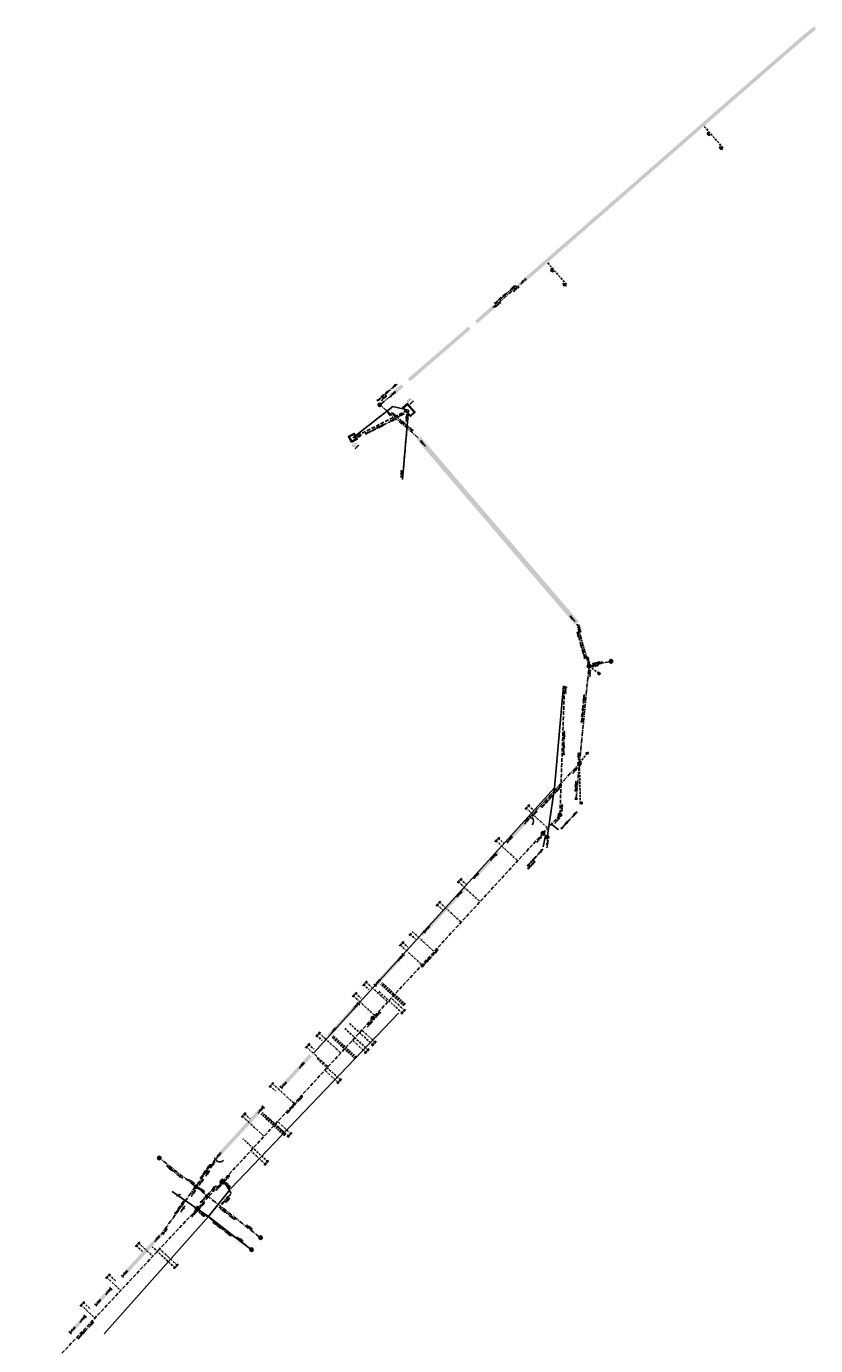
# Model space of a CAD drawing. Header units: metres. Extents: x -47485 to 186063, y 37957 to 328433.
# Tile 5 of 9: x 184202 to 184430, y 327929 to 328310. Entities that reach past the tile are written whole.
import ezdxf
from ezdxf.enums import TextEntityAlignment as Align

# ---------------------------------------------------------------- set-up
doc = ezdxf.new("R2010")
doc.units = ezdxf.units.M
doc.header["$LTSCALE"] = 0.2
for name, pattern in [('CENTER', [50.800000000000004, 31.75, -6.35, 6.35, -6.35]), ('CENTERX5', [10, 6.25, -1.25, 1.25, -1.25]), ('DASHDOT3', [5.08, 2.54, -1.27, 0, -1.27]), ('DASHED', [0.75, 0.5, -0.25]), ('DGN Style 3', [150.39170148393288, 107.4226439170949, -42.96905756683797]), ('HIDDEN2', [4.762499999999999, 3.175, -1.5875])]:
    doc.linetypes.add(name, pattern=pattern)
for name, color, linetype, lineweight in [('GM-C3D-RIO-DWA-PUTNUMMER', 32, 'Continuous', 18), ('N-WE-KL-MANTELBUIS_PVC-G', 1, 'DASHED', 50), ('X-XX-AL-DETAIL1-G', 7, 'Continuous', 18), ('X-XX-AL-T25', 7, 'Continuous', 25)]:
    doc.layers.add(name, color=color, linetype=linetype, lineweight=lineweight)
for name, color, linetype in [('O_RIO_A_WATER', 254, 'Continuous'), ('O_RIO_L_BUIS', 4, 'CENTER'), ('O_RIO_L_HUISAANSLUITING_DWA', 3, 'DASHDOT3'), ('O_RIO_L_HUISAANSLUITING_RWA', 4, 'HIDDEN2'), ('O_RIO_L_KOKER', 7, 'Continuous'), ('O_RIO_L_KOLKAANSLUITING', 1, 'HIDDEN2'), ('O_RIO_L_STRENG_DWA', 7, 'DGN Style 3'), ('O_RIO_L_STRENG_RWA', 7, 'CENTERX5'), ('O_RIO_T_018_BUISDIAMETER', 1, 'Continuous'), ('O_RIO_T_VLOEIVLAK', 7, 'Continuous'), ('O_RIO_Z_KOLK', 1, 'Continuous'), ('O_RIO_Z_PUT_DWA', 3, 'Continuous'), ('O_RIO_Z_PUT_RWA', 4, 'Continuous'), ('V_RIO_L_DICHTSCHUIMEN', 7, 'ZIGZAG3'), ('V_RIO_L_STRENG', 1, 'ZIGZAG3')]:
    doc.layers.add(name, color=color, linetype=linetype)
doc.styles.add('ROMANS1_200_18', font='romans.shx', dxfattribs={"width": 0.9, "height": 0.36})
doc.styles.add('STAGCAD', font='isocpeur.ttf', dxfattribs={"width": 0.96})
doc.linetypes.add('ZIGZAG3', pattern='A,0.000508,-1.016,[131,ltypeshp.shx,S=1.016,R=0,X=-1.016,Y=0],-2.032,[131,ltypeshp.shx,S=1.016,R=180,X=1.016,Y=0],-1.016', length=4.064508)

# ---------------------------------------------------------------- blocks, each defined once
blk = doc.blocks.new('Put DWA')
at = {"layer": 'O_RIO_Z_PUT_DWA'}
h = blk.add_hatch(color=0, dxfattribs=at)
edge = h.paths.add_edge_path()
edge.add_arc((0, 0), 0.5, 0, 360)
at = {"color": 0}
blk.add_circle((0, 0), 0.5, dxfattribs=at)
blk = doc.blocks.new('KOLK_200')
at = {"color": 0}
for p, q in [((-0.2250000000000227, -0.1499999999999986), (0.2250000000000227, 0.1499999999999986)), ((-0.2250000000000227, 0.1499999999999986), (0.2250000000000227, -0.1499999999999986))]:
    blk.add_line(p, q, dxfattribs=at)
blk.add_lwpolyline([(-0.2250000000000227, 0.1499999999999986), (0.2250000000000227, 0.1499999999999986), (0.2250000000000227, -0.1499999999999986), (-0.2250000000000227, -0.1499999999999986)], close=True, dxfattribs=at)
at = {"color": 0, "style": 'ROMANS1_200_18', "width": 0.9}
blk.add_attdef('XX', text='', height=0.36, dxfattribs=at).set_placement((0, 0.1499999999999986), align=Align.BOTTOM_CENTER)
blk.add_attdef('XX', text='', height=0.36, dxfattribs=at).set_placement((0, -0.2700000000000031), align=Align.TOP_CENTER)

msp = doc.modelspace()

# ---------------------------------------------------------------- hatches: boundary and pattern name
at = {"layer": 'O_RIO_A_WATER'}
for points in [[(184344.3552991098, 328234.6775069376), (184343.6984974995, 328235.4315703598), (184366.9784543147, 328255.7087946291), (184406.2793605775, 328289.9866867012), (184424.9199967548, 328306.1634000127), (184429.21966026, 328309.7164357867), (184429.6695126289, 328309.1719941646), (184429.6301694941, 328308.7584308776), (184425.5847517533, 328305.4158489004), (184406.9338508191, 328289.2306111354), (184367.635255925, 328254.9547312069)], [(184314.4466934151, 328190.3247642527), (184360.2149472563, 328136.8575892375), (184361.2746446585, 328137.7725081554), (184315.5063908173, 328191.2396831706)], [(184347.5603782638, 328081.067607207), (184346.8248717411, 328081.7451248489), (184340.7280350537, 328075.1264585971), (184341.4635415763, 328074.448940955)], [(184338.4136988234, 328071.1380615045), (184337.6781923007, 328071.8155791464), (184331.154186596, 328064.7331823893), (184331.8896931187, 328064.0556647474)], [(184328.8408637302, 328060.7458853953), (184328.1053572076, 328061.4234030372), (184315.4053471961, 328047.6363964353), (184316.1408537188, 328046.9588787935)], [(184311.0594714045, 328041.4425798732), (184310.3239648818, 328042.1200975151), (184302.2704688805, 328033.3773010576), (184303.0059754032, 328032.6997834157)], [(184297.924593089, 328027.1834844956), (184297.1890865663, 328027.8610021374), (184288.4416447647, 328018.3648649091), (184289.1771512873, 328017.6873472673)], [(184284.0957689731, 328012.1710483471), (184283.3602624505, 328012.848565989), (184274.8926108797, 328003.6561662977), (184275.6281174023, 328002.9786486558)], [(184270.5467350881, 327997.4623497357), (184269.8112285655, 327998.1398673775), (184255.8570823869, 327982.991382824), (184256.5925889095, 327982.3138651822)], [(184228.8740303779, 327948.9534788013), (184240.1816839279, 327961.1532635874), (184240.8980474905, 327960.4800109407), (184229.7094119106, 327948.3837089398), (184229.3874203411, 327948.4776314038)], [(184221.1744626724, 327940.6464442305), (184225.7579346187, 327945.5915348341), (184226.2749849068, 327945.1196365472), (184226.3946075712, 327944.8073790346), (184222.009844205, 327940.076674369), (184221.6878526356, 327940.170596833)], [(184213.7760185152, 327932.6642907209), (184218.3330102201, 327937.5808118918), (184218.8464001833, 327937.1049644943), (184218.9644571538, 327936.7910177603), (184214.6114000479, 327932.0945208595), (184214.2894084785, 327932.1884433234)]]:
    msp.add_hatch(color=256, dxfattribs=at).paths.add_polyline_path(points)
h = msp.add_hatch(color=256, dxfattribs=at)
h.paths.add_polyline_path([(184310.4757842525, 328205.4782888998), (184310.3936535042, 328205.8034881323), (184309.9368234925, 328206.3338713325), (184306.2043482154, 328203.1190132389), (184306.8569625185, 328202.3613229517)])
h.paths.add_polyline_path([(184329.8778434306, 328222.1896834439), (184329.7957126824, 328222.5148826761), (184329.3388826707, 328223.0452658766), (184311.8310492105, 328207.9654070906), (184312.2878792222, 328207.4350238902), (184312.5973170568, 328207.305608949)])
h.paths.add_polyline_path([(184331.6899384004, 328224.146418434), (184331.9993762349, 328224.017003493), (184336.7560021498, 328228.1139836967), (184336.1033878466, 328228.8716739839), (184331.2331083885, 328224.6768016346)])
at = {"layer": 'O_RIO_Z_PUT_DWA'}
h = msp.add_hatch(color=256, dxfattribs=at)
h.dxf.hatch_style = 1
h.paths.add_polyline_path([(184257.5235748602, 327976.0419090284), (184258.1877051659, 327976.7895258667), (184258.9353220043, 327976.125395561), (184258.2711916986, 327975.3777787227)])
h = msp.add_hatch(color=256, dxfattribs=at)
h.dxf.hatch_style = 1
h.paths.add_polyline_path([(184250.2806688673, 327968.1790811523), (184250.944799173, 327968.9266979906), (184251.6924160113, 327968.2625676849), (184251.0282857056, 327967.5149508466)])

# ---------------------------------------------------------------- linework, layer by layer
for points in [[(184312.5609107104, 328197.0404859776), (184310.2916072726, 328199.5723354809), (184311.7064643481, 328200.8404756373), (184313.9757677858, 328198.3086261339)], [(184312.5763545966, 328197.3229067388), (184310.5740280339, 328199.5568915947), (184311.6910204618, 328200.558054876), (184313.6933470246, 328198.3240700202)], [(184295.5188744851, 328189.6114039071), (184294.6472619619, 328191.2996845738), (184296.3355426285, 328192.1712970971), (184297.2071551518, 328190.4830164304)], [(184295.6048395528, 328189.8808663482), (184294.9167244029, 328191.2137195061), (184296.2495775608, 328191.901834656), (184296.9376927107, 328190.5689814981)]]:
    msp.add_lwpolyline(points, close=True)
for points in [[(184346.8248717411, 328081.7451248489), (184347.5603782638, 328081.067607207)], [(184340.1189409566, 328074.4652320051), (184340.8544474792, 328073.7877143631)], [(184336.874098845, 328070.9426631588), (184337.6096053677, 328070.2651455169)], [(184316.2491824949, 328048.5524557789), (184316.9846890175, 328047.874938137)], [(184310.1483986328, 328041.929504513), (184310.8839051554, 328041.2519868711)], [(184302.0072014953, 328033.0915005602), (184302.7427080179, 328032.4139829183)], [(184297.1814662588, 328027.8527296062), (184297.9169727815, 328027.1752119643)], [(184274.8926108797, 328003.6561662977), (184275.6281174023, 328002.9786486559)], [(184269.6681934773, 327997.9845898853), (184270.4036999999, 327997.3070722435)], [(184255.8570823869, 327982.991382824), (184256.5925889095, 327982.3138651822)], [(184229.7094119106, 327948.3837089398), (184228.9759976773, 327949.0634909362)], [(184226.3946075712, 327944.8073790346), (184225.661193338, 327945.4871610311)], [(184222.009844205, 327940.076674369), (184221.2764299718, 327940.7564563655)], [(184218.9644571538, 327936.7910177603), (184218.2310429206, 327937.4707997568)], [(184214.6114000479, 327932.0945208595), (184213.8779858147, 327932.7743028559)]]:
    msp.add_lwpolyline(points)
at = {"flags": 128}
for points in [[(184353.3382923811, 328079.3328826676), (184355.3677752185, 328077.6425237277)], [(184351.6327171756, 328075.995076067), (184350.9828229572, 328072.7177230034)]]:
    msp.add_lwpolyline(points, dxfattribs=at)
at = {"layer": 'N-WE-KL-MANTELBUIS_PVC-G', "ltscale": 5, "flags": 128}
for points in [[(184310.9493510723, 328027.0451658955), (184304.1877606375, 328033.3248375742)], [(184296.8087460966, 328011.7550779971), (184290.0471556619, 328018.0347496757)], [(184276.4442958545, 327989.4560939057), (184269.6827054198, 327995.7357655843)]]:
    msp.add_lwpolyline(points, dxfattribs=at)
at = {"layer": 'O_RIO_L_BUIS', "color": 7, "linetype": 'Continuous'}
for p, q in [((184360.8664073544, 328086.4857063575), (184360.067686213, 328086.5309229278)), ((184360.877711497, 328086.6853866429), (184360.0789903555, 328086.7306032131))]:
    msp.add_line(p, q, dxfattribs=at)
at = {"layer": 'O_RIO_L_HUISAANSLUITING_DWA', "color": 7, "linetype": 'Continuous'}
for p, q in [((184345.6960440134, 328083.6782698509), (184346.2380581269, 328084.2666750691)), ((184345.843145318, 328083.5427663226), (184346.3851594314, 328084.1311715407)), ((184337.0123590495, 328074.2513464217), (184337.5543731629, 328074.8397516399)), ((184337.159460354, 328074.1158428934), (184337.7014744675, 328074.7042481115)), ((184326.0917841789, 328062.4265810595), (184326.6337982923, 328063.0149862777)), ((184326.2388854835, 328062.2910775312), (184326.7808995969, 328062.8794827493)), ((184320.6595407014, 328056.4988868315), (184321.2015548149, 328057.0872920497)), ((184320.806642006, 328056.3633833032), (184321.3486561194, 328056.9517885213)), ((184309.3287811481, 328044.1983251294), (184309.8707952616, 328044.7867303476)), ((184309.4758824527, 328044.0628216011), (184310.0178965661, 328044.6512268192)), ((184299.4334578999, 328033.4560590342), (184299.9754720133, 328034.0444642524)), ((184299.5805592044, 328033.3205555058), (184300.1225733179, 328033.908960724)), ((184295.7567178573, 328029.4951298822), (184296.2987319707, 328030.0835351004)), ((184295.9038191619, 328029.3596263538), (184296.4458332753, 328029.948031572)), ((184310.5091110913, 328025.3226062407), (184311.0511252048, 328025.911011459)), ((184310.6562123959, 328025.1871027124), (184311.1982265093, 328025.7755079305)), ((184285.8812082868, 328018.7438694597), (184286.4232224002, 328019.3322746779)), ((184286.0283095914, 328018.6083659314), (184286.5703237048, 328019.1967711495)), ((184302.018515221, 328016.1052984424), (184302.5605293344, 328016.6937036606)), ((184302.1656165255, 328015.9697949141), (184302.707630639, 328016.5582001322)), ((184282.1903619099, 328014.7371227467), (184282.7323760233, 328015.3255279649)), ((184282.3374632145, 328014.6016192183), (184282.8794773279, 328015.1900244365)), ((184299.3054022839, 328013.1660769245), (184299.8474163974, 328013.7544821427)), ((184299.4525035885, 328013.0305733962), (184299.9945177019, 328013.6189786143)), ((184272.4025093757, 328004.14202967), (184272.9445234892, 328004.7304348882)), ((184291.3179366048, 328004.4994506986), (184291.8599507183, 328005.0878559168)), ((184291.4650379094, 328004.3639471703), (184292.0070520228, 328004.9523523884)), ((184272.5496106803, 328004.0065261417), (184273.0916247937, 328004.5949313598)), ((184263.6917230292, 327994.6856852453), (184264.2337371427, 327995.2740904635)), ((184263.8388243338, 327994.5501817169), (184264.3808384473, 327995.1385869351)), ((184277.6739375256, 327989.6964830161), (184278.2159516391, 327990.2848882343)), ((184277.8210388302, 327989.5609794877), (184278.3630529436, 327990.1493847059)), ((184270.2874861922, 327980.9100032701), (184270.8295003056, 327981.4984084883)), ((184270.4345874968, 327980.7744997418), (184270.9766016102, 327981.3629049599)), ((184233.7159246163, 327958.0895662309), (184234.2579387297, 327958.6779714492)), ((184233.8630259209, 327957.9540627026), (184234.4050400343, 327958.5424679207)), ((184244.8273052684, 327951.7284504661), (184245.3693193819, 327952.3168556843)), ((184244.974406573, 327951.5929469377), (184245.5164206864, 327952.1813521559)), ((184224.514349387, 327948.1620214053), (184225.0563635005, 327948.7504266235)), ((184224.6614506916, 327948.0265178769), (184225.203464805, 327948.6149230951)), ((184217.0995757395, 327940.1622500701), (184217.641589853, 327940.7506552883)), ((184217.2466770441, 327940.0267465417), (184217.7886911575, 327940.6151517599))]:
    msp.add_line(p, q, dxfattribs=at)
at = {"layer": 'O_RIO_L_HUISAANSLUITING_DWA'}
for p, q in [((184345.9670510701, 328083.9724724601), (184352.266664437, 328078.1695338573)), ((184337.2833661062, 328074.5455490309), (184343.582979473, 328068.7426104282)), ((184326.3779918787, 328062.7067814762), (184332.6776052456, 328056.9038428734)), ((184320.9305477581, 328056.7930894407), (184327.230161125, 328050.9901508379)), ((184313.1164116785, 328048.3101397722), (184319.4160250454, 328042.5072011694)), ((184309.5997882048, 328044.4925277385), (184315.8994015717, 328038.6895891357)), ((184299.7044649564, 328033.7502616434), (184306.0040783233, 328027.9473230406)), ((184296.0429255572, 328029.7753302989), (184302.342538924, 328023.9723916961)), ((184310.9272194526, 328025.4813053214), (184307.0350859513, 328029.0665748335)), ((184286.1522153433, 328019.038072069), (184292.4518287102, 328013.2351334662)), ((184299.7235106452, 328013.3247760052), (184295.8344205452, 328016.9072420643)), ((184302.4339158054, 328016.2664918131), (184298.5444900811, 328019.8492670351)), ((184282.4613689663, 328015.0313253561), (184288.7609823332, 328009.2283867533)), ((184291.7360449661, 328004.6581497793), (184287.8491914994, 328008.2385555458)), ((184272.6887170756, 328004.4222300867), (184278.9883304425, 327998.6192914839)), ((184263.9779307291, 327994.9658856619), (184270.277544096, 327989.1629470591)), ((184278.0920458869, 327989.8551820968), (184274.2095896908, 327993.4315372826)), ((184270.7055945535, 327981.0687023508), (184266.4405191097, 327984.9975102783)), ((184234.0021323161, 327958.3697666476), (184238.1470980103, 327954.5279090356)), ((184245.2454136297, 327951.8871495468), (184240.1229112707, 327956.6350596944)), ((184224.8005570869, 327948.442221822), (184228.8881733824, 327944.6535198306)), ((184217.3857834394, 327940.4424504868), (184221.3923564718, 327936.6594366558))]:
    msp.add_line(p, q, dxfattribs=at)
at = {"layer": 'O_RIO_L_HUISAANSLUITING_RWA', "color": 7, "linetype": 'Continuous'}
for p, q in [((184346.9155757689, 328085.0021815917), (184346.3735616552, 328084.4137763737)), ((184347.0626770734, 328084.8666780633), (184346.5206629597, 328084.2782728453)), ((184338.2318908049, 328075.5752581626), (184337.6898766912, 328074.9868529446)), ((184338.3789921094, 328075.4397546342), (184337.8369779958, 328074.8513494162)), ((184327.3265165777, 328063.7364906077), (184326.784502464, 328063.1480853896)), ((184327.4736178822, 328063.6009870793), (184326.9316037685, 328063.0125818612)), ((184320.5240371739, 328056.3517855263), (184319.9820230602, 328055.7633803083)), ((184320.6711384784, 328056.2162819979), (184320.1291243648, 328055.6278767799)), ((184312.7099010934, 328047.8688358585), (184312.1678869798, 328047.2804306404)), ((184312.857002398, 328047.7333323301), (184312.3149882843, 328047.144927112)), ((184310.5483129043, 328045.5222368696), (184310.0062987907, 328044.9338316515)), ((184310.6954142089, 328045.3867333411), (184310.1534000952, 328044.7983281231)), ((184299.2979543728, 328033.3089577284), (184298.7559402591, 328032.7205525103)), ((184299.4450556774, 328033.1734542), (184298.9030415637, 328032.5850489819)), ((184296.9914502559, 328030.8050394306), (184296.4494361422, 328030.2166342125)), ((184297.1385515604, 328030.6695359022), (184296.5965374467, 328030.0811306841)), ((184310.373607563, 328025.1755049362), (184309.8315934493, 328024.5870997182)), ((184310.5207088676, 328025.0400014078), (184309.9786947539, 328024.4515961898)), ((184283.409893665, 328016.0610344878), (184282.8678795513, 328015.4726292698)), ((184285.7457047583, 328018.5967681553), (184285.2036906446, 328018.0083629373)), ((184285.8928060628, 328018.4612646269), (184285.3507919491, 328017.8728594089)), ((184283.5569949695, 328015.9255309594), (184283.0149808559, 328015.3371257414)), ((184300.5249340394, 328014.4899886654), (184299.9829199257, 328013.9015834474)), ((184300.6720353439, 328014.354485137), (184300.1300212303, 328013.7660799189)), ((184301.8803039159, 328015.9606914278), (184301.3382898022, 328015.3722862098)), ((184302.0274052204, 328015.8251878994), (184301.4853911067, 328015.2367826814)), ((184292.5374683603, 328005.8233624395), (184291.9954542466, 328005.2349572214)), ((184292.6845696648, 328005.6878589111), (184292.1425555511, 328005.099453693)), ((184272.2822064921, 328003.9809261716), (184271.7401923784, 328003.3925209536)), ((184272.4293077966, 328003.8454226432), (184271.887293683, 328003.2570174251)), ((184264.9264554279, 327995.9955947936), (184264.3844413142, 327995.4071895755)), ((184265.0735567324, 327995.8600912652), (184264.5315426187, 327995.2716860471)), ((184277.5384339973, 327989.5493817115), (184276.9964198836, 327988.9609764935)), ((184277.6855353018, 327989.4138781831), (184277.1435211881, 327988.8254729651)), ((184271.5070179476, 327982.233915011), (184270.965003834, 327981.645509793)), ((184271.6541192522, 327982.0984114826), (184271.1121051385, 327981.5100062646)), ((184233.5933573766, 327957.9305550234), (184233.0513432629, 327957.3421498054)), ((184233.7404586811, 327957.795051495), (184233.1984445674, 327957.206646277)), ((184244.706106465, 327951.6014286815), (184244.1640923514, 327951.0130234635)), ((184244.8532077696, 327951.4659251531), (184244.3111936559, 327950.8775199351)), ((184225.7513461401, 327949.4698386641), (184225.2093320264, 327948.8814334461)), ((184225.8984474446, 327949.3343351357), (184225.3564333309, 327948.7459299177)), ((184218.3366015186, 327941.470098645), (184217.794587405, 327940.8816934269)), ((184218.4837028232, 327941.3345951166), (184217.9416887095, 327940.7461898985))]:
    msp.add_line(p, q, dxfattribs=at)
at = {"layer": 'O_RIO_L_HUISAANSLUITING_RWA'}
for p, q in [((184346.644568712, 328084.7079789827), (184348.2185526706, 328083.2580912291)), ((184337.960883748, 328075.2810555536), (184339.5348677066, 328073.8311677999)), ((184327.0555095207, 328063.4422879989), (184328.6294934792, 328061.9924002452)), ((184320.2530301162, 328056.057582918), (184321.8270140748, 328054.6076951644)), ((184312.4388940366, 328047.5746332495), (184314.0128779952, 328046.1247454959)), ((184310.2773058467, 328045.2280342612), (184311.8512898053, 328043.7781465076)), ((184299.0269473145, 328033.0147551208), (184300.6009312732, 328031.5648673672)), ((184296.720443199, 328030.5108368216), (184298.2944271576, 328029.0609490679)), ((184310.2497018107, 328024.7457987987), (184303.4517331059, 328031.0078013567)), ((184300.4010282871, 328014.0602825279), (184293.6119140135, 328020.314128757)), ((184301.7563981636, 328015.5309852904), (184294.9661485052, 328021.7858773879)), ((184285.4746977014, 328018.3025655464), (184287.04868166, 328016.8526777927)), ((184283.1388866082, 328015.7668318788), (184284.7128705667, 328014.3169441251)), ((184292.413562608, 328005.393656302), (184285.6313979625, 328011.641100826)), ((184272.0111994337, 328003.686723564), (184273.5851833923, 328002.2368358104)), ((184264.655448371, 327995.7013921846), (184266.2294323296, 327994.251504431)), ((184277.414528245, 327989.1196755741), (184270.6456109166, 327995.3549172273)), ((184271.3831121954, 327981.8042088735), (184264.2353612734, 327988.3884160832)), ((184233.3223503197, 327957.6363524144), (184235.2585638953, 327955.841727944)), ((184244.5656316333, 327951.1537353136), (184237.9555532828, 327957.280439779)), ((184225.4803390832, 327949.1756360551), (184227.4165526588, 327947.3810115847)), ((184218.0655944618, 327941.175896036), (184219.9852235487, 327939.3633786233))]:
    msp.add_line(p, q, dxfattribs=at)
at = {"layer": 'O_RIO_L_KOKER'}
for centre, start, end in [((184346.6796053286, 328080.1114487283), 317.3500339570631, 47.35003395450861), ((184257.4808867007, 327983.2630920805), 227.3500339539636, 317.3811845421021)]:
    msp.add_arc(centre, 1.5, start, end, dxfattribs=at)
at = {"layer": 'O_RIO_L_KOLKAANSLUITING', "flags": 128}
for points in [[(184402.3856693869, 328274.3831829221), (184402.5793475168, 328274.1655012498), (184402.9949084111, 328274.5167837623), (184397.412342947, 328280.926037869)], [(184398.5632553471, 328278.7450763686), (184398.3406184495, 328279.0039836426), (184398.7636211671, 328279.3746569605)], [(184357.1564980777, 328234.9531443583), (184357.3501762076, 328234.735462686), (184357.7657371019, 328235.0867451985), (184352.1833137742, 328241.4958361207)], [(184353.3343729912, 328239.3147060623), (184353.1117360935, 328239.5736133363), (184353.5347388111, 328239.9442866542)], [(184367.0618926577, 328122.8591734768), (184364.5957913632, 328124.6834559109)], [(184361.8857588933, 328085.4547802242), (184361.6612806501, 328085.4786366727), (184361.4270845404, 328096.3475790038)], [(184363.6247125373, 328099.8024372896), (184361.7156336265, 328097.2479719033)]]:
    msp.add_lwpolyline(points, dxfattribs=at)
at = {"layer": 'O_RIO_L_STRENG_DWA', "ltscale": 0.05}
for p, q in [((184350.892090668, 328076.6773100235), (184301.7185862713, 328023.2950348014)), ((184301.7185862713, 328023.2950348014), (184258.2294484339, 327976.083652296)), ((184258.2294484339, 327976.083652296), (184250.9865424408, 327968.22082442)), ((184201.6046433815, 327915.5563832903), (184250.9865424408, 327968.22082442))]:
    msp.add_line(p, q, dxfattribs=at)
at = {"layer": 'O_RIO_L_STRENG_DWA', "ltscale": 0.05, "flags": 128}
for points in [[(184295.9, 328190.9), (184311.4207714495, 328198.6121845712)], [(184310.3, 328178.9), (184311.9274822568, 328198.0468500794)], [(184350.8920906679, 328076.6773100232), (184355.7844940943, 328081.988455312), (184357.1098727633, 328119.1937504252)], [(184260.6, 327973.9), (184258.2294484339, 327976.083652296)], [(184266.2784939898, 327956.7238930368), (184251.3861913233, 327967.9203568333)]]:
    msp.add_lwpolyline(points, dxfattribs=at)
at = {"layer": 'O_RIO_L_STRENG_DWA', "linetype": 'Continuous', "ltscale": 0.05, "flags": 128}
msp.add_lwpolyline([(184352.1081824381, 328075.5570974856), (184350.892090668, 328076.6773100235)], dxfattribs=at)
at = {"layer": 'O_RIO_L_STRENG_RWA'}
for p, q in [((184336.4117724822, 328228.5136370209), (184344.0131630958, 328235.0789736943)), ((184361.4163134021, 328096.8474629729), (184364.1938211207, 328124.98081079)), ((184347.1926250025, 328081.4063660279), (184361.0548969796, 328096.4551128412)), ((184360.4783509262, 328086.707994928), (184361.4163134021, 328096.8474629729)), ((184268.8741818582, 327960.1725232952), (184240.4250909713, 327982.6010083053)), ((184256.3293627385, 327982.6922987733), (184240.5336921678, 327960.8224392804))]:
    msp.add_line(p, q, dxfattribs=at)
at = {"layer": 'O_RIO_L_STRENG_RWA', "flags": 128}
for points in [[(184304.1096327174, 328200.7172553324), (184306.549466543, 328202.7183281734)], [(184314.8388188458, 328190.927545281), (184304.1407983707, 328200.085957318)], [(184370.0744080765, 328126.235176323), (184364.1938211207, 328124.98081079)]]:
    msp.add_lwpolyline(points, dxfattribs=at)
at = {"layer": 'O_RIO_L_STRENG_RWA', "elevation": 72.43591056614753, "flags": 128}
msp.add_lwpolyline([(184364.1938211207, 328124.98081079), (184360.7297279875, 328137.0378106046)], dxfattribs=at)
at = {"layer": 'O_RIO_Z_PUT_DWA'}
for points in [[(184257.5235748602, 327976.0419090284), (184258.1877051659, 327976.7895258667), (184258.9353220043, 327976.125395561), (184258.2711916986, 327975.3777787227)], [(184250.2806688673, 327968.1790811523), (184250.944799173, 327968.9266979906), (184251.6924160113, 327968.2625676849), (184251.0282857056, 327967.5149508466)]]:
    msp.add_lwpolyline(points, close=True, dxfattribs=at)
at = {"layer": 'V_RIO_L_DICHTSCHUIMEN', "elevation": 0.1, "flags": 128}
msp.add_lwpolyline([(184356.2170780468, 328112.6860778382), (184355.7409056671, 328107.2833527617)], dxfattribs=at)
at = {"layer": 'V_RIO_L_STRENG'}
for points in [[(184295.9, 328190.9), (184307.5, 328199.9000000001), (184312, 328198.9)], [(184310.3, 328178.9), (184312, 328198.9)], [(184356.2170780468, 328112.6860778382), (184356.8, 328119.3)], [(184352.180532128, 328076.0518353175), (184354.2, 328089.8), (184355.7409056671, 328107.2833527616)], [(184354.2, 328089.8), (184284.7, 328013.3)], [(184309.1, 328024.7), (184260.730597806, 327974.1131764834)], [(184250.6110112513, 327968.5509400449), (184243.7600475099, 327973.2585403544)], [(184260.4426297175, 327973.7057460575), (184254.2, 327966)], [(184250.9865424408, 327968.22082442), (184254.2, 327966), (184266.6756990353, 327956.4202021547)], [(184254.2, 327966), (184224.1, 327932.1)]]:
    msp.add_lwpolyline(points, dxfattribs=at)
at = {"layer": 'X-XX-AL-DETAIL1-G', "const_width": 0.05, "flags": 128}
for points in [[(184356.4516051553, 328112.6540451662), (184355.9544610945, 328112.7074097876)], [(184355.9733299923, 328107.2871505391), (184355.4761859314, 328107.3405151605)], [(184243.5990381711, 327973.0891549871), (184243.8785300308, 327973.5037443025)], [(184243.5990381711, 327973.0891549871), (184243.8785300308, 327973.5037443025)]]:
    msp.add_lwpolyline(points, dxfattribs=at)
at = {"layer": 'X-XX-AL-T25', "flags": 128}
msp.add_lwpolyline([(184260.7593483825, 327972.6105000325), (184259.4553386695, 327974.9544138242)], dxfattribs=at)

# ---------------------------------------------------------------- block references
at = {"layer": 'O_RIO_Z_KOLK'}
ref = msp.add_blockref('KOLK_200', (184398.6759704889, 328278.6443534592), dxfattribs=dict(at, rotation=221.2376176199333))
ref.add_attrib('XX', 'sk', dxfattribs={"layer": '0', "color": 0, "height": 0.3599999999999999, "rotation": 221.2376176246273, "style": 'ROMANS1_200_18', "width": 0.9}).set_placement((184398.7748479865, 328278.5315561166), align=Align.BOTTOM_CENTER)
ref = msp.add_blockref('KOLK_200', (184402.2871491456, 328274.4962924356), dxfattribs=dict(at, rotation=41.05639908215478))
ref.add_attrib('XX', 'sk', dxfattribs={"layer": '0', "color": 0, "height": 0.3599999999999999, "rotation": 41.05639908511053, "style": 'ROMANS1_200_18', "width": 0.9}).set_placement((184402.1886289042, 328274.609401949), align=Align.BOTTOM_CENTER)
ref = msp.add_blockref('KOLK_200', (184353.4470881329, 328239.2139831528), dxfattribs=dict(at, rotation=221.2376176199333))
ref.add_attrib('XX', 'sk', dxfattribs={"layer": '0', "color": 0, "height": 0.3599999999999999, "rotation": 221.2376176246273, "style": 'ROMANS1_200_18', "width": 0.9}).set_placement((184353.5459656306, 328239.1011858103), align=Align.BOTTOM_CENTER)
ref = msp.add_blockref('KOLK_200', (184357.0579778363, 328235.0662538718), dxfattribs=dict(at, rotation=41.05639908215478))
ref.add_attrib('XX', 'sk', dxfattribs={"layer": '0', "color": 0, "height": 0.3599999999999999, "rotation": 41.05639908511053, "style": 'ROMANS1_200_18', "width": 0.9}).set_placement((184356.959457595, 328235.1793633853), align=Align.BOTTOM_CENTER)
ref = msp.add_blockref('KOLK_200', (184367.1443838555, 328122.7338929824), dxfattribs=dict(at, rotation=33.36298727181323))
ref.add_attrib('XX', 'sk', dxfattribs={"layer": '0', "color": 0, "height": 0.3599999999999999, "rotation": 33.36298727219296, "style": 'ROMANS1_200_18', "width": 0.9}).set_placement((184367.0618926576, 328122.8591734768), align=Align.BOTTOM_CENTER)
ref = msp.add_blockref('KOLK_200', (184363.7729804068, 328099.7797075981), dxfattribs=dict(at, rotation=81.28432327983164))
ref.add_attrib('XX', 'sk', dxfattribs={"layer": '0', "color": 0, "height": 0.3599999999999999, "rotation": 81.28432328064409, "style": 'ROMANS1_200_18', "width": 0.9}).set_placement((184363.6247125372, 328099.8024372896), align=Align.BOTTOM_CENTER)
ref = msp.add_blockref('KOLK_200', (184362.0354140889, 328085.4446154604), dxfattribs=dict(at, rotation=86.11436846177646))
ref.add_attrib('XX', 'sk', dxfattribs={"layer": '0', "color": 0, "height": 0.3599999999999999, "rotation": 86.11436846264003, "style": 'ROMANS1_200_18', "width": 0.9}).set_placement((184361.8857588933, 328085.4547802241), align=Align.BOTTOM_CENTER)
at = {"layer": 'O_RIO_Z_PUT_DWA'}
for p in [(184355.7844940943, 328081.988455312), (184350.892090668, 328076.6773100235), (184352.1081824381, 328075.5570974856), (184301.7185862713, 328023.2950348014), (184266.6756990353, 327956.4202021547)]:
    msp.add_blockref('Put DWA', p, dxfattribs=at)
at = {"layer": 'O_RIO_Z_PUT_RWA', "rotation": 4.017289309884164}
msp.add_blockref('Put DWA', (184303.7230306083, 328200.4001767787, 72.43591056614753), dxfattribs=at)
at = {"layer": 'O_RIO_Z_PUT_RWA'}
for p in [(184370.563407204, 328126.3394828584, 72.43591056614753), (184364.1938211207, 328124.98081079, 72.43591056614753), (184361.4163134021, 328096.8474629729), (184240.0182515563, 327982.8925676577), (184250.6128348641, 327974.5692697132), (184269.2781849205, 327959.8779362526)]:
    msp.add_blockref('Put DWA', p, dxfattribs=at)

# ---------------------------------------------------------------- texts
at = {"layer": 'GM-C3D-RIO-DWA-PUTNUMMER', "color": 7, "linetype": 'Continuous', "lineweight": 18, "attachment_point": 2, "rotation": 45.5559040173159, "style": 'STAGCAD'}
for s, insert, char_height in [('D26', (184312.0243228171, 328201.9687726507, 148.0953392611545), 0.6), ('{\\L+73.03}', (184312.6668634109, 328201.3385809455, 148.0953392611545), 0.36), ('D25', (184296.1663721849, 328189.1554208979, 148.0953392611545), 0.6), ('{\\L+73.20}', (184296.8089127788, 328188.5252291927, 148.0953392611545), 0.36)]:
    msp.add_mtext(s, dxfattribs=dict(at, insert=insert, char_height=char_height))
at = {"layer": 'O_RIO_T_018_BUISDIAMETER', "color": 170, "style": 'ROMANS1_200_18', "width": 0.9}
for s, height, rotation, p in [('Beton 1000 x 500mm - L=10,00m', 0.36, 40.81723957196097, (184340.1321827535, 328232.0800985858)), ('Beton 1000 x 500mm - L=3,8m', 0.36, 40.73900036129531, (184305.959124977, 328203.7708090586)), ('Beton 1000 x 500mm - L=14,20m', 0.36, 139.5630901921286, (184310.4025349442, 328195.749804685)), ('Beton 1000 x 500mm - L=12,00m', 0.36, 106.0298724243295, (184362.1707070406, 328131.0784747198)), ('PVC %%C200mm', 0.36, 12.04108702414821, (184366.7396021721, 328125.6097181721)), ('Beton 1000 x 500mm - L=28,00m', 0.36, 84.36165814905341, (184362.7043655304, 328112.7075081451)), ('Beton 1000 x 500mm - L=20,40m', 0.36, 47.35003394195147, (184353.3782453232, 328086.9697592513)), ('PVC %%C200mm', 0.36, 87.32511262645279, (184360.6537577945, 328090.3156532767)), ('PVC %%C200mm - L=12,1m', 0.3599999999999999, 321.7487205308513, (184244.2410162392, 327978.6217768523)), ('Beton 1000 x 500mm', 0.36, 54.86428682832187, (184253.5706888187, 327978.9080387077)), ('L=9,0m', 0.36, 54.86428682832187, (184254.2188967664, 327978.3318039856)), ('Beton 1000 x 500mm', 0.36, 54.86428682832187, (184246.2130512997, 327968.6339144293)), ('L=16,4m', 0.36, 54.86428682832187, (184247.0578580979, 327968.0885550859)), ('PVC %%C200mm - L=22,7m', 0.3599999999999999, 321.7487205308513, (184259.4279151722, 327966.6671834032))]:
    msp.add_text(s, height=height, rotation=rotation, dxfattribs=at).set_placement(p, align=Align.BOTTOM_CENTER)
at = {"layer": 'O_RIO_T_018_BUISDIAMETER', "style": 'ROMANS1_200_18', "width": 0.9}
for s, rotation, p in [('Betonnen koker 1000x600mm - L=17,00m', 26.42252465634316, (184303.9979115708, 328193.9411700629)), ('Beton %%C 500 mm - L=36,70m', 87.95979294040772, (184357.2168954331, 328102.7722844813)), ('Beton %%C 500 mm - L=6,20m', 47.35003395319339, (184358.6187553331, 328080.2479174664)), ('Beton %%C 400 mm - L=1,00m', 47.35003395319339, (184348.8363173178, 328069.5058431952)), ('B.O.B.=62.66', 47.35003395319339, (184347.7489303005, 328067.3314550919)), ('Beton %%C 500 mm - L=71,60m', 47.35003395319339, (184318.4065253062, 328040.4038402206)), ('Beton %%C 500 mm - L=63,2m', 47.35003395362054, (184279.3300308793, 327998.1332282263)), ('Beton %%C 500 mm - L=10,1m ', 47.35003395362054, (184254.4446118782, 327972.3695968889)), ('Beton %%C 300 mm ', 47.35003395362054, (184259.5871283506, 327970.8929596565)), ('L=2,5m', 47.35003395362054, (184259.9570842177, 327970.563480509)), ('Beton %%C 300 mm - L=18,6m ', 322.4801834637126, (184258.0709398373, 327962.1166099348)), ('Beton %%C 500 mm - L=70,8m', 46.84240784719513, (184218.9646639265, 327932.9581917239))]:
    msp.add_text(s, height=0.36, rotation=rotation, dxfattribs=at).set_placement(p, align=Align.BOTTOM_CENTER)
at = {"layer": 'O_RIO_T_VLOEIVLAK', "width": 10.60417571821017, "attachment_point": 1, "style": 'ROMANS1_200_18'}
for s, insert, char_height, rotation in [('vv=71.38', (184342.1947932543, 328233.3478490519), 0.36, 40.81723957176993), ('vv=71.38', (184344.2687632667, 328235.5527545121, -73.0618246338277), 0.36, 40.73896968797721), ('vv=71.45', (184336.8844684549, 328228.797681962), 0.36, 40.817239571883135), ('vv=71.70', (184303.9841953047, 328201.8241485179), 0.3599999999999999, 40.739000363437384), ('vv=71.70', (184306.5653966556, 328202.964748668), 0.3599999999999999, 40.739000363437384), ('vv=71.70', (184305.6251714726, 328199.1504638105), 0.36, 306.75677800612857), ('vv=70.48', (184308.7094041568, 328197.0766285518), 0.36, 26.42252465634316), ('vv=70.48', (184311.1639186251, 328195.6824471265), 0.36, 85.14153708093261), ('vv=71.04', (184296.3948038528, 328190.8909219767), 0.36, 26.42252465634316), ('vv=71.80', (184316.7571355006, 328188.3447416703), 0.36, 130.56374322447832), ('vv=70.72', (184309.714161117, 328179.5103314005), 0.36, 85.14153708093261), ('vv=72.40', (184360.0113150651, 328137.7107725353, 72.39955585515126), 0.36, 130.56374322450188), ('vv=72.40', (184361.5706390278, 328134.7939425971), 0.3599999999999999, 106.02987242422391), ('vv=72.54', (184364.132377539, 328125.6675924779), 0.36, 106.02987242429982), ('vv=72.54', (184364.1898794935, 328121.9710403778), 0.36, 86.7598749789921), ('vv=72.54', (184364.7883010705, 328124.9849309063), 0.36, 12.041087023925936), ('vv=71.65', (184357.2257801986, 328116.983351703), 0.36, 87.95979294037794), ('vv=72.77', (184360.9567474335, 328097.9066313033), 0.36, 86.7598749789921), ('vv=72.77', (184359.3318799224, 328094.2372081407), 0.36, 47.35003394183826), ('vv=71.75', (184356.1061360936, 328082.950393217), 0.36, 87.95979294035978), ('vv=72.84', (184345.3535947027, 328079.5952503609), 0.36, 47.35003401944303), ('vv=72.84', (184347.6299353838, 328081.7423461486), 0.36, 47.350033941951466), ('vv=71.75', (184354.108304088, 328079.7563524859), 0.36, 47.35003395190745), ('vv=72.89', (184340.4258554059, 328074.3256819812), 0.36, 47.35003395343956), ('vv=71.76', (184348.9291854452, 328074.2757543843), 0.36, 48.35570058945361), ('vv=72.66', (184351.8219851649, 328072.5863643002), 0.36, 81.68012866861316), ('vv=72.92', (184335.5610255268, 328069.0760684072), 0.36, 47.35003395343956), ('vv=72.96', (184330.6974364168, 328063.7631998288), 0.36, 47.35003395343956), ('vv=72.98', (184325.8426747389, 328058.4696299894), 0.36, 47.35003395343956), ('vv=73.06', (184316.5335532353, 328048.4376198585), 0.36, 47.35003395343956), ('vv=73.10', (184308.7976485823, 328040.0119958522), 0.36, 47.35003395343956), ('vv=73.15', (184302.2806604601, 328032.9878372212), 0.36, 47.35003395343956), ('vv=73.19', (184295.8454767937, 328025.9671441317), 0.36, 47.35003395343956), ('vv=71.95', (184302.3254942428, 328023.6343559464), 0.36, 47.35003395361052), ('vv=73.24', (184289.5744921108, 328019.1350858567), 0.36, 47.35003395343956), ('vv=71.95', (184299.962750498, 328020.9734054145), 0.36, 47.35003395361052), ('vv=73.29', (184280.2919830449, 328009.0395658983), 0.36, 47.35003395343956), ('vv=73.34', (184275.202135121, 328003.4378521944), 0.36, 47.35003395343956), ('vv=73.38', (184268.3719874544, 327996.0337089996), 0.36, 47.35003395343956), ('vv=73.47', (184254.738987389, 327980.2419085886), 0.36, 54.86428682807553), ('vv=73.47', (184256.3052005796, 327983.0200353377), 0.36, 47.35003395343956), ('vv=73.56', (184248.6217778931, 327976.8526887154), 0.36, 321.74872053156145), ('vv=73.56', (184251.5162489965, 327974.532426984), 0.36, 321.74872053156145), ('vv=73.56', (184251.3422448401, 327975.1617427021), 0.36, 54.864286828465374), ('vv=72.56', (184256.2885908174, 327973.7590390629), 0.36, 47.35003395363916), ('vv=72.10', (184258.7458924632, 327976.436766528), 0.36, 47.35003395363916), ('vv=73.57', (184260.455201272, 327974.3289756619), 0.36, 137.35003395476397), ('vv=73.56', (184249.0635491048, 327971.9590364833), 0.36, 54.864286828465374), ('vv=72.60', (184249.1792890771, 327966.0869416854), 0.36, 46.84240784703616), ('vv=73.63', (184251.5408233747, 327967.4318355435), 0.36, 323.06309607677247), ('vv=72.60', (184251.4627754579, 327968.5735589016), 0.36, 47.35003395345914), ('vv=73.75', (184265.3207852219, 327963.7420118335), 0.36, 321.74872053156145), ('vv=73.72', (184238.5472756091, 327958.9813609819), 0.36, 47.17339018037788), ('vv=73.72', (184240.8786886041, 327960.944929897), 0.36, 54.16101777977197), ('vv=73.83', (184262.5981482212, 327960.2075454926), 0.36, 323.06309607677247), ('vv=73.88', (184229.2023919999, 327948.9243408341), 0.36, 47.17339018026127), ('vv=73.94', (184224.3271920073, 327943.6184330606), 0.36, 47.17339018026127), ('vv=73.97', (184221.5073446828, 327940.5773984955), 0.36, 47.17339018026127), ('vv=74.05', (184216.8932925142, 327935.6397515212), 0.36, 47.17339018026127), ('vv=74.07', (184214.1302149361, 327932.6616105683), 0.36, 47.17339018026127)]:
    msp.add_mtext(s, dxfattribs=dict(at, insert=insert, char_height=char_height, rotation=rotation))
at = {"layer": 'O_RIO_T_VLOEIVLAK', "color": 0, "insert": (184245.0958001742, 327972.0287055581), "char_height": 0.125, "width": 10.60417571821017, "attachment_point": 1, "style": 'ROMANS1_200_18'}
msp.add_mtext('vv=73.60', dxfattribs=at)
at = {"layer": 'O_RIO_T_VLOEIVLAK', "color": 4, "insert": (184245.3457332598, 327972.4124395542), "char_height": 0.125, "width": 10.60417571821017, "attachment_point": 1, "style": 'ROMANS1_200_18'}
msp.add_mtext('vv=73.72', dxfattribs=at)

doc.saveas('drawing.dxf')
